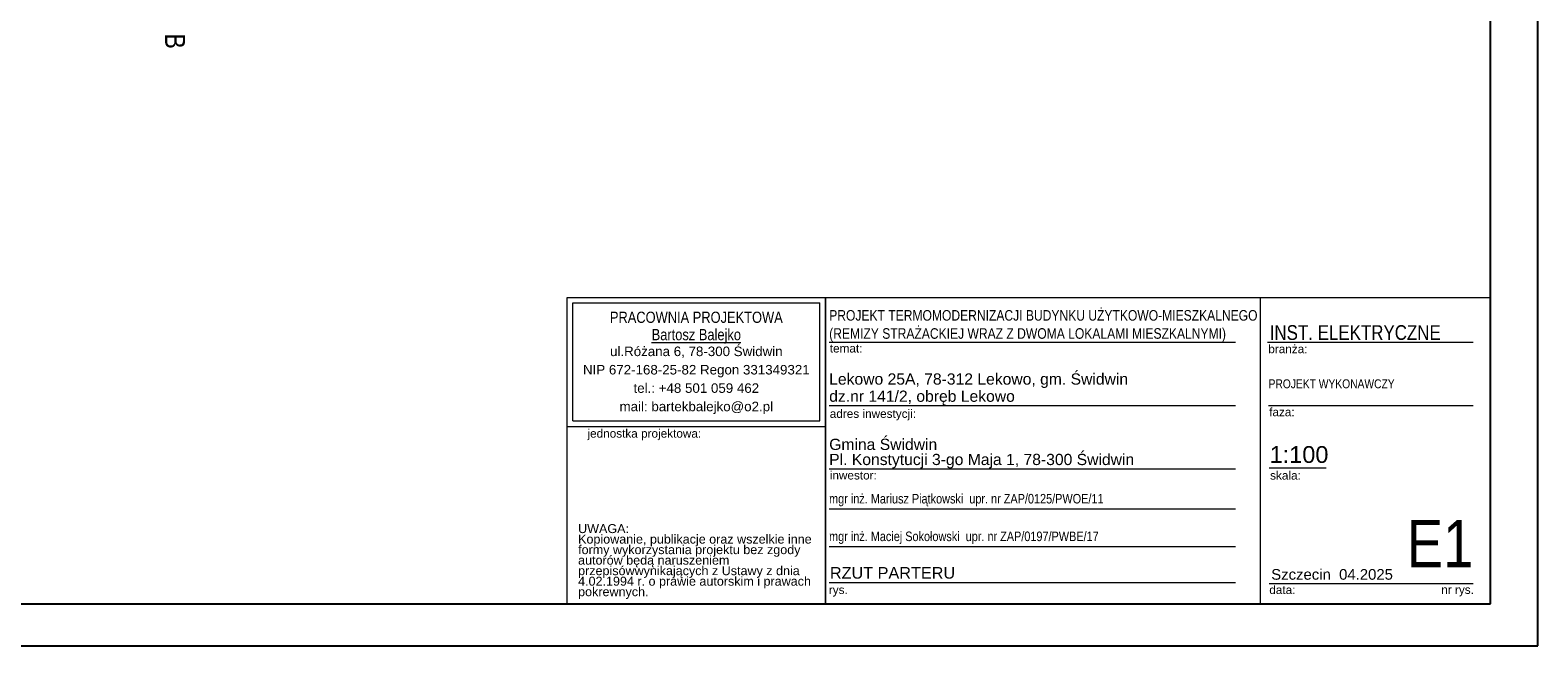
# Model space of a CAD drawing. Extents: x -543332 to -314699, y -9028 to 155584.
# Tile 10 of 256: x -497723 to -469141, y 18961 to 30642. Entities that reach past the tile are written whole.
import ezdxf

# ---------------------------------------------------------------- set-up
doc = ezdxf.new("R2010")
doc.units = 0
doc.header["$MEASUREMENT"] = 0
doc.layers.add('$ IE Tabela', color=7, linetype='Continuous')
for name, color, linetype, lineweight in [('ARCH TABELA_Nr_Pióra__1', 8, 'Continuous', 25), ('ARCH TABELA_Nr_Pióra__21', 8, 'Continuous', 9), ('ARCH TABELA_Nr_Pióra__7', 8, 'Continuous', 13), ('INWENT OPISY_Nr_Pióra__21', 8, 'Continuous', 9)]:
    doc.layers.add(name, color=color, linetype=linetype, lineweight=lineweight)
doc.styles.add('GENERATED_STYLE_2', font='ARIALN.TTF')
doc.styles.add('GENERATED_STYLE_7', font='ARIALN.TTF')
doc.styles.add('GENERATED_STYLE_8', font='arial.ttf')
doc.styles.add('GENERATED_STYLE_9', font='arial.ttf')

# ---------------------------------------------------------------- blocks, each defined once
blk = doc.blocks.new('a3eee')
at = {"layer": '$ IE Tabela'}
for p, q in [((23930.8, 1206.8), (23930.8, 4176.8)), ((23840.8, 1286.8), (23840.8, 4096.8)), ((19890.8, 1286.8), (23840.8, 1286.8)), ((19730.8, 1206.8), (23930.8, 1206.8))]:
    blk.add_line(p, q, dxfattribs=at)

msp = doc.modelspace()

# ---------------------------------------------------------------- linework, layer by layer
at = {"layer": 'ARCH TABELA_Nr_Pióra__21', "color": 0, "linetype": 'Continuous'}
for p, q in [((-487541, 19761), (-487541, 25572)), ((-487541, 25572), (-482647, 25572)), ((-487541, 23125), (-487541, 25572)), ((-487541, 25572), (-470041, 25572)), ((-487434, 23232), (-487434, 25466)), ((-487434, 25466), (-482753, 25466)), ((-482753, 23232), (-482753, 25466)), ((-482647, 25572), (-482647, 19761)), ((-482647, 23125), (-482647, 25572)), ((-474402, 25572), (-474402, 19761)), ((-470041, 25572), (-470041, 19761)), ((-482647, 19761), (-482647, 25172)), ((-482575, 24722), (-474875, 24722)), ((-474263, 24722), (-470364, 24722)), ((-482575, 23522), (-474875, 23522)), ((-474246, 23522), (-470364, 23522)), ((-487434, 23232), (-482753, 23232)), ((-487541, 23125), (-482647, 23125)), ((-482575, 22322), (-474875, 22322)), ((-474234, 22340), (-473154, 22340)), ((-482575, 21562), (-474875, 21562)), ((-482575, 20848), (-474875, 20848)), ((-482575, 20161), (-474875, 20161)), ((-474234, 20143), (-471952, 20143)), ((-471952, 20143), (-470364, 20143)), ((-487541, 19761), (-482647, 19761)), ((-470041, 19761), (-482647, 19761))]:
    msp.add_line(p, q, dxfattribs=at)

# ---------------------------------------------------------------- block references
at = {"layer": '$ IE Tabela', "transparency": 33554687, "xscale": 10, "yscale": 10, "zscale": 10}
msp.add_blockref('a3eee', (-708448, 6893), dxfattribs=at)

# ---------------------------------------------------------------- texts
at = {"layer": 'ARCH TABELA_Nr_Pióra__1', "color": 0, "linetype": 'Continuous', "insert": (-482575, 24727), "char_height": 200, "attachment_point": 7, "line_spacing_factor": 1.031617, "style": 'GENERATED_STYLE_7'}
msp.add_mtext('\\pt22543.4;PROJEKT TERMOMODERNIZACJI BUDYNKU UŻYTKOWO-MIESZKALNEGO\\P\\pt;(REMIZY STRAŻACKIEJ WRAZ Z DWOMA LOKALAMI MIESZKALNYMI)', dxfattribs=at)
at = {"layer": 'ARCH TABELA_Nr_Pióra__1', "color": 0, "linetype": 'Continuous', "insert": (-482561, 20456), "char_height": 220, "attachment_point": 1, "style": 'GENERATED_STYLE_9'}
msp.add_mtext('RZUT PARTERU', dxfattribs=at)
at = {"layer": 'ARCH TABELA_Nr_Pióra__21', "color": 0, "linetype": 'Continuous', "insert": (-482575, 22327), "char_height": 212.77, "attachment_point": 7, "line_spacing_factor": 0.807442, "style": 'GENERATED_STYLE_8'}
msp.add_mtext('{Gmina Świdwin\\PPl. Konstytucji 3-go Maja 1, 78-300 Świdwin}', dxfattribs=at)
at = {"layer": 'ARCH TABELA_Nr_Pióra__7', "color": 0, "linetype": 'Continuous'}
for s, insert, char_height, attachment_point, line_spacing_factor, style in [('{PRACOWNIA PROJEKTOWA\\P\\LBartosz Balejko}', (-485094, 25301), 212.77, 2, 0.926719, 'GENERATED_STYLE_2'), ('{Lekowo 25A, 78-312 Lekowo, gm. Świdwin\\Pdz.nr 141/2, obręb Lekowo}', (-482575, 23527), 212.77, 7, 0.918867, 'GENERATED_STYLE_8'), ('PROJEKT WYKONAWCZY', (-474246, 24018), 170, 1, 0.923713, 'GENERATED_STYLE_7')]:
    msp.add_mtext(s, dxfattribs=dict(at, insert=insert, char_height=char_height, attachment_point=attachment_point, line_spacing_factor=line_spacing_factor, style=style))
for s, insert, char_height, attachment_point, style in [('INST. ELEKTRYCZNE', (-474224, 25045), 280, 1, 'GENERATED_STYLE_7'), ('{temat:}', (-482564, 24686), 159.6, 1, 'GENERATED_STYLE_8'), ('{branża:}', (-474251, 24673), 159.6, 1, 'GENERATED_STYLE_8'), ('{adres inwestycji:}', (-482564, 23446), 159.58, 1, 'GENERATED_STYLE_8'), ('{faza:}', (-474234, 23477), 159.6, 1, 'GENERATED_STYLE_8'), ('{jednostka projektowa:}', (-487158, 23071), 159.58, 1, 'GENERATED_STYLE_8'), ('1:100', (-474226, 22751), 319.2, 1, 'GENERATED_STYLE_8'), ('{inwestor:}', (-482564, 22277), 159.58, 1, 'GENERATED_STYLE_8'), ('{skala:}', (-474216, 22275), 159.6, 1, 'GENERATED_STYLE_8'), ('mgr inż. Mariusz Piątkowski  upr. nr ZAP/0125/PWOE/11', (-482577, 21843), 180, 1, 'GENERATED_STYLE_7'), ('mgr inż. Maciej Sokołowski  upr. nr ZAP/0197/PWBE/17', (-482577, 21129), 180, 1, 'GENERATED_STYLE_7'), ('E1', (-470364, 21352), 900, 3, 'GENERATED_STYLE_7'), ('Szczecin  04.2025', (-474195, 20418), 202.13, 1, 'GENERATED_STYLE_8'), ('{rys.}', (-482582, 20104), 159.6, 1, 'GENERATED_STYLE_8'), ('{data:}', (-474232, 20104), 159.6, 1, 'GENERATED_STYLE_8'), ('{nr rys.}', (-470972, 20107), 159.6, 1, 'GENERATED_STYLE_8')]:
    msp.add_mtext(s, dxfattribs=dict(at, insert=insert, char_height=char_height, attachment_point=attachment_point, style=style))
at = {"layer": 'ARCH TABELA_Nr_Pióra__7', "color": 0, "linetype": 'Continuous', "style": 'GENERATED_STYLE_8'}
for s, insert, char_height, width, attachment_point, line_spacing_factor in [('{ul.Różana 6, 78-300 Świdwin\\PNIP 672-168-25-82 Regon 331349321\\Ptel.: +48 501 059 462\\Pmail: bartekbalejko@o2.pl}', (-485094, 24639), 180.85, 4680.85, 2, 1.156383), ('{UWAGA:\\PKopiowanie, publikacje oraz wszelkie inne formy wykorzystania projektu bez zgody autorów będą naruszeniem przepisówwynikających z Ustawy z dnia 4.02.1994 r. o prawie autorskim i prawach pokrewnych.}', (-487335, 21271), 170.213, 4483.41, 1, 0.703415)]:
    msp.add_mtext(s, dxfattribs=dict(at, insert=insert, char_height=char_height, width=width, attachment_point=attachment_point, line_spacing_factor=line_spacing_factor))
at = {"layer": 'INWENT OPISY_Nr_Pióra__21', "linetype": 'Continuous', "insert": (-494786, 30433), "char_height": 380, "attachment_point": 2, "rotation": 270, "style": 'GENERATED_STYLE_7'}
msp.add_mtext('{B}', dxfattribs=at)

doc.saveas('drawing.dxf')
